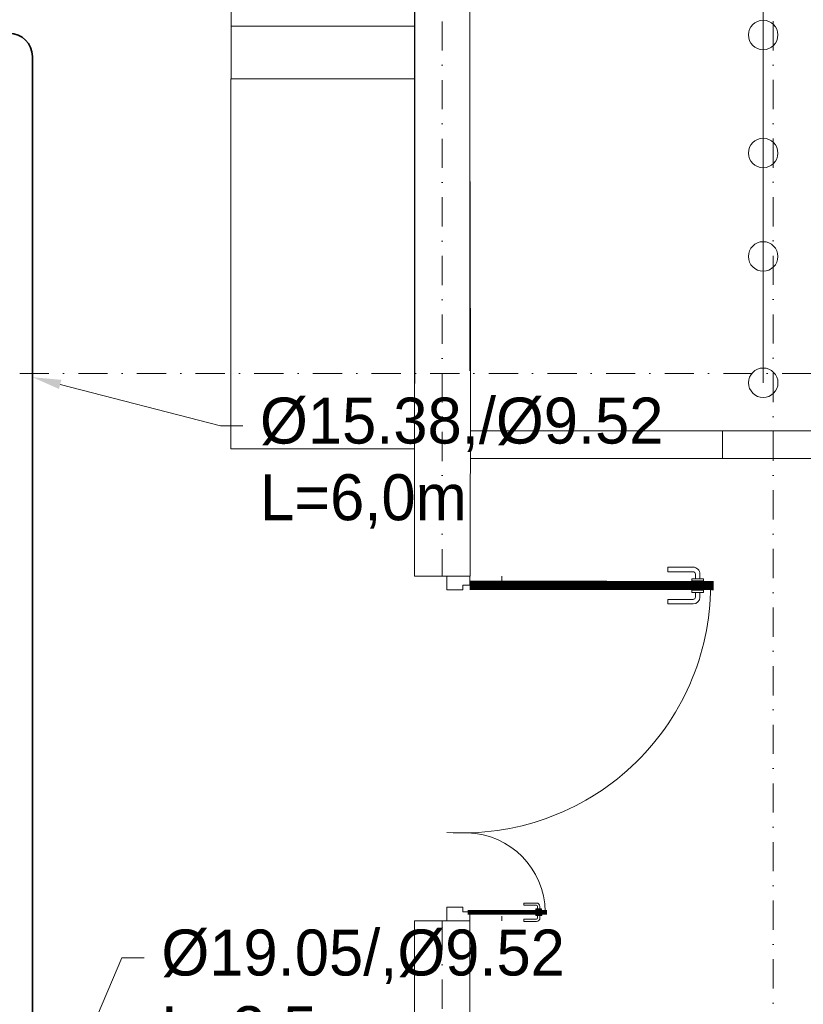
# Model space of a CAD drawing. Header units: centimetres. Extents: x -122 to 72759, y 3298 to 43172.
# Tile 86 of 243: x 36220 to 36561, y 11472 to 11900. Entities that reach past the tile are written whole.
import ezdxf
from ezdxf import colors
from ezdxf.entities.mleader import LeaderData, LeaderLine
from ezdxf.math import Vec2, Vec3

# ---------------------------------------------------------------- set-up
doc = ezdxf.new("R2010")
doc.units = ezdxf.units.CM
doc.header["$MEASUREMENT"] = 0
doc.linetypes.add('DASHDOT', pattern=[25.4, 12.7, -6.35, 0, -6.35])
doc.layers.get('0').update_dxf_attribs({"lineweight": 5})
for name, color, linetype, lineweight in [('0-LINIA CIENKA', 7, 'Continuous', 5), ('0-OSIE', 7, 'DASHDOT', 5), ('_ ściany konstrukcyjne', 7, 'Continuous', 5), ('A_sciany dzialowe', 7, 'Continuous', 5), ('IS_HVAC_OPIS', 7, 'Continuous', 9), ('KT-freon', 6, 'GAS_LINE', 35), ('meble', 7, 'Continuous', 5), ('PR-METKI', 7, 'Continuous', 5), ('ZZZ_Xref', 7, 'Continuous', 5)]:
    doc.layers.add(name, color=color, linetype=linetype, lineweight=lineweight)
doc.styles.add('MBC_0250', font='txt', dxfattribs={"height": 250})
doc.styles.get("Standard").update_dxf_attribs({"font": 'ARIAL.TTF'})
doc.linetypes.add('GAS_LINE', pattern='A,0.5,-0.2,["GAS",Standard,S=0.1,R=0,X=-0.1,Y=-0.05],-0.25', length=0.95)

# ---------------------------------------------------------------- blocks, each defined once
blk = doc.blocks.new('G$CA1DC9C89')
at = {"lineweight": 5}
for p, q in [((1867.1, 1046.73), (1856.1, 1046.73)), ((1856.1, 1044.73), (1856.1, 1046.73)), ((1745.97, 1042.87), (1770.19, 1042.87)), ((1867.1, 1044.73), (1856.1, 1044.73)), ((1866.6, 1041.73), (1871.6, 1041.73)), ((1866.6, 1041.73), (1866.6, 1040.73)), ((1868.1, 1041.73), (1868.1, 1043.73)), ((1870.1, 1041.73), (1870.1, 1043.73)), ((1871.6, 1041.73), (1871.6, 1040.73)), ((1866.6, 1040.73), (1871.6, 1040.73)), ((1866.6, 1035.73), (1866.6, 1036.73)), ((1871.6, 1036.73), (1866.6, 1036.73)), ((1871.6, 1035.73), (1871.6, 1036.73)), ((1856.1, 1032.73), (1867.1, 1032.73)), ((1856.1, 1032.73), (1856.1, 1030.73)), ((1866.6, 1035.73), (1871.6, 1035.73)), ((1868.1, 1035.73), (1868.1, 1033.73)), ((1870.1, 1035.73), (1870.1, 1033.73)), ((1867.1, 1030.73), (1856.1, 1030.73)), ((1799.01, 900.65), (1793.51, 900.65)), ((1793.51, 899.65), (1793.51, 900.65)), ((1793.51, 899.65), (1799.01, 899.65)), ((1798.76, 898.15), (1801.26, 898.15)), ((1798.76, 898.15), (1798.76, 897.65)), ((1801.26, 897.65), (1798.76, 897.65)), ((1798.77, 895.15), (1798.77, 895.65)), ((1798.77, 895.65), (1801.27, 895.65)), ((1798.77, 895.15), (1801.27, 895.15)), ((1799.51, 898.15), (1799.51, 899.15)), ((1799.52, 895.15), (1799.52, 894.15)), ((1800.51, 898.15), (1800.51, 899.15)), ((1800.52, 895.15), (1800.52, 894.15)), ((1801.26, 898.15), (1801.26, 897.65)), ((1801.27, 895.15), (1801.27, 895.65)), ((1760.96, 892.87), (1768.96, 892.87)), ((1799.02, 893.65), (1793.52, 893.65)), ((1793.52, 893.65), (1793.52, 892.65)), ((1799.02, 892.65), (1793.52, 892.65))]:
    blk.add_line(p, q, dxfattribs=at)
for points in [[(1766.96, 1036.87), (1766.96, 1038.87), (1769.96, 1038.87), (1769.96, 1042.87), (1769.96, 1042.87), (1769.96, 1042.87), (1759.96, 1042.87), (1759.96, 1042.87), (1759.96, 1042.87), (1759.96, 1036.87)], [(1766.96, 898.87), (1766.96, 896.87), (1769.96, 896.87), (1769.96, 892.87), (1769.96, 892.87), (1769.96, 892.87), (1759.96, 892.87), (1759.96, 892.87), (1759.96, 892.87), (1759.96, 898.87)]]:
    blk.add_lwpolyline(points, close=True, dxfattribs=at)
for points, const_width in [([(1769.96, 1038.87), (1876.1, 1038.73)], 4), ([(1769.02, 896.65), (1803.52, 896.65)], 2)]:
    blk.add_lwpolyline(points, dxfattribs=dict(at, const_width=const_width))
for centre, radius, start, end in [((1867.1, 1043.73), 3, 359.9899, 89.9899), ((1867.1, 1043.73), 1, 359.9899, 89.9899), ((1867.1, 1033.73), 3, 269.9899, 359.9899), ((1867.1, 1033.73), 1, 269.9899, 359.9899), ((1799.01, 899.15), 1.5, 0.0101, 90.0101), ((1799.01, 899.15), 0.5, 0.0101, 90.0101), ((1799.02, 894.15), 1.5, 270.0101, 0.0101), ((1799.02, 894.15), 0.5, 270.0101, 0.0101)]:
    blk.add_arc(centre, radius, start, end, dxfattribs=at)
at = {"lineweight": 5, "ltscale": 0.2}
for centre, radius, start, end in [((1766.96, 1038.87), 107.74, 266.2746, 359.781), ((1768.07, 896.44), 34.73, 0.7683, 88.4376)]:
    blk.add_arc(centre, radius, start, end, dxfattribs=at)
at = {"layer": '0-LINIA CIENKA', "lineweight": 5}
blk.add_lwpolyline([(1897.55, 1503.01), (1897.62, 1126.95)], dxfattribs=at)
for centre in [(1897.59, 1278.23), (1897.6, 1226.86), (1897.61, 1181.9), (1897.62, 1126.95)]:
    blk.add_circle(centre, 6.41, dxfattribs=at)
at = {"layer": '0-OSIE', "lineweight": 5}
for points in [[(1758.02, 2227.61), (1758.02, 1042.87)], [(1901.96, 2227.68), (1901.96, -10.39)], [(-236.21, 1131.01), (4272.26, 1131.01)], [(1758.02, 892.87), (1758.02, -10.46)]]:
    blk.add_lwpolyline(points, dxfattribs=at)
at = {"layer": '_ ściany konstrukcyjne', "lineweight": 5}
for points in [[(1745.97, 892.87), (1745.97, 808.68), (81.01, 808.68), (81.01, 1764.12), (1745.97, 1764.12), (1745.97, 1042.87)], [(1745.97, 1764.12), (1746.09, 1126.65)], [(1769.97, 1764.12), (1770.09, 1132.2)], [(1928.5, 1094.01), (1879.9, 1094), (1879.9, 1106), (1928.43, 1106.09), (1928.41, 1530.13)], [(1770.17, 1042.87), (1770.25, 1132), (1770.07, 1242.2)], [(350.12, 784.7), (925.86, 784.69), (925.86, 784.69), (1769.95, 784.64), (1770.04, 892.87)]]:
    blk.add_lwpolyline(points, dxfattribs=at)
at = {"layer": '_ ściany konstrukcyjne', "lineweight": 5, "ltscale": 0.5}
blk.add_lwpolyline([(1770.15, 892.87), (1745.98, 892.87)], dxfattribs=at)
at = {"layer": 'A_sciany dzialowe', "lineweight": 5}
blk.add_line((1760.96, 1042.87), (1768.96, 1042.87), dxfattribs=at)
at = {"layer": 'meble', "lineweight": 5}
for points in [[(1746.18, 1305.13), (1666.18, 1305.13), (1666.18, 1282.13), (1746.18, 1282.13), (1746.18, 1305.13)], [(1746.18, 1282.13), (1666.18, 1282.13), (1666.18, 1259.13), (1746.18, 1259.13), (1746.18, 1282.13)], [(1666.08, 1259.13), (1666.08, 1098.19), (1746.08, 1098.19)], [(1770.15, 1105.98), (1928.49, 1106.01)], [(1770.15, 1093.98), (1928.5, 1094.01)]]:
    blk.add_lwpolyline(points, dxfattribs=at)
at = {"layer": 'PR-METKI', "lineweight": 5, "ltscale": 15}
for points in [[(1783.96, 1042.87), (1783.96, 1040.87), (1783.96, 1040.87)], [(1783.96, 892.87), (1783.96, 894.87), (1783.96, 894.87)]]:
    blk.add_lwpolyline(points, dxfattribs=at)

msp = doc.modelspace()

# ---------------------------------------------------------------- block references
at = {"layer": 'ZZZ_Xref'}
msp.add_blockref('G$CA1DC9C89', (34646.15529, 10615.38849), dxfattribs=at)

# ---------------------------------------------------------------- next in the draw order: linework, layer by layer
at = {"layer": 'KT-freon', "ltscale": 50}
msp.add_lwpolyline([(36225.93554, 11457.23455), (36225.93554, 11884.31097, 0.414213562), (36215.93554, 11894.31097), (36117.7277, 11894.31097)], format="xyb", dxfattribs=at)

# ---------------------------------------------------------------- next in the draw order: leaders
at = {"layer": 'IS_HVAC_OPIS'}
ml = msp.add_multileader_mtext('Standard', dxfattribs=at)
ml.set_content('%%C15.38,/%%C9.52   \\PL=6,0m', color=256, style='MBC_0250')
ml.set_leader_properties(color=256, linetype='Continuous', lineweight=0)
ml.build(insert=Vec2(0, 0))
ml.multileader.update_dxf_attribs({"dogleg_length": 21.66695, "arrow_head_size": 12.5, "scale": 100})
ctx = ml.context
ctx.base_point, ctx.scale, ctx.char_height, ctx.arrow_head_size, ctx.landing_gap_size, ctx.plane_origin = Vec3(36317.44263, 11723.53481), 100, 20, 12.5, 7.5, Vec3(35593.94904, 11318.35349)
notes = []
notes.append((ctx, [(0, (1, 1, 0), (36307.77568, 11723.53481), (1, 0), 9.66695, [(0, [(36225.93554, 11744.7637)], 0, [])])]))
ctx.mtext.insert, ctx.mtext.width, ctx.mtext.line_spacing_factor, ctx.mtext.flow_direction = Vec3(36324.94263, 11735.88133), 338.2148227, 1.00005, 5
ml = msp.add_multileader_mtext('Standard', dxfattribs=at)
ml.set_content('%%C19.05/,%%C9.52 \\PL=2,5m', color=256, style='MBC_0250')
ml.set_leader_properties(color=256, linetype='Continuous', lineweight=0)
ml.build(insert=Vec2(0, 0))
ml.multileader.update_dxf_attribs({"dogleg_length": 21.66695, "arrow_head_size": 12.5, "scale": 100})
ctx = ml.context
ctx.base_point, ctx.scale, ctx.char_height, ctx.arrow_head_size, ctx.landing_gap_size, ctx.plane_origin = Vec3(36274.57751, 11492.15685), 100, 20, 12.5, 7.5, Vec3(35604.76039, 10807.63168)
notes.append((ctx, [(0, (1, 1, 0), (36264.91056, 11492.15685), (1, 0), 9.66695, [(0, [(36222.92514, 11393.66527)], 0, [])])]))
ctx.mtext.insert, ctx.mtext.width, ctx.mtext.line_spacing_factor, ctx.mtext.flow_direction = Vec3(36282.07751, 11504.50337), 360.4336263, 1.00005, 5
for ctx, leaders in notes:
    for number, flags, end, landing, length, lines in leaders:
        leader = LeaderData()
        leader.index, (leader.has_last_leader_line, leader.has_dogleg_vector, leader.attachment_direction) = number, flags
        leader.last_leader_point, leader.dogleg_vector, leader.dogleg_length = Vec3(end), Vec3(landing), length
        for number, points, colour, breaks in lines:
            line = LeaderLine()
            line.index, line.vertices, line.color, line.breaks = number, Vec3.list(points), colors.encode_raw_color(colour), breaks
            leader.lines.append(line)
        ctx.leaders.append(leader)

doc.saveas('drawing.dxf')
